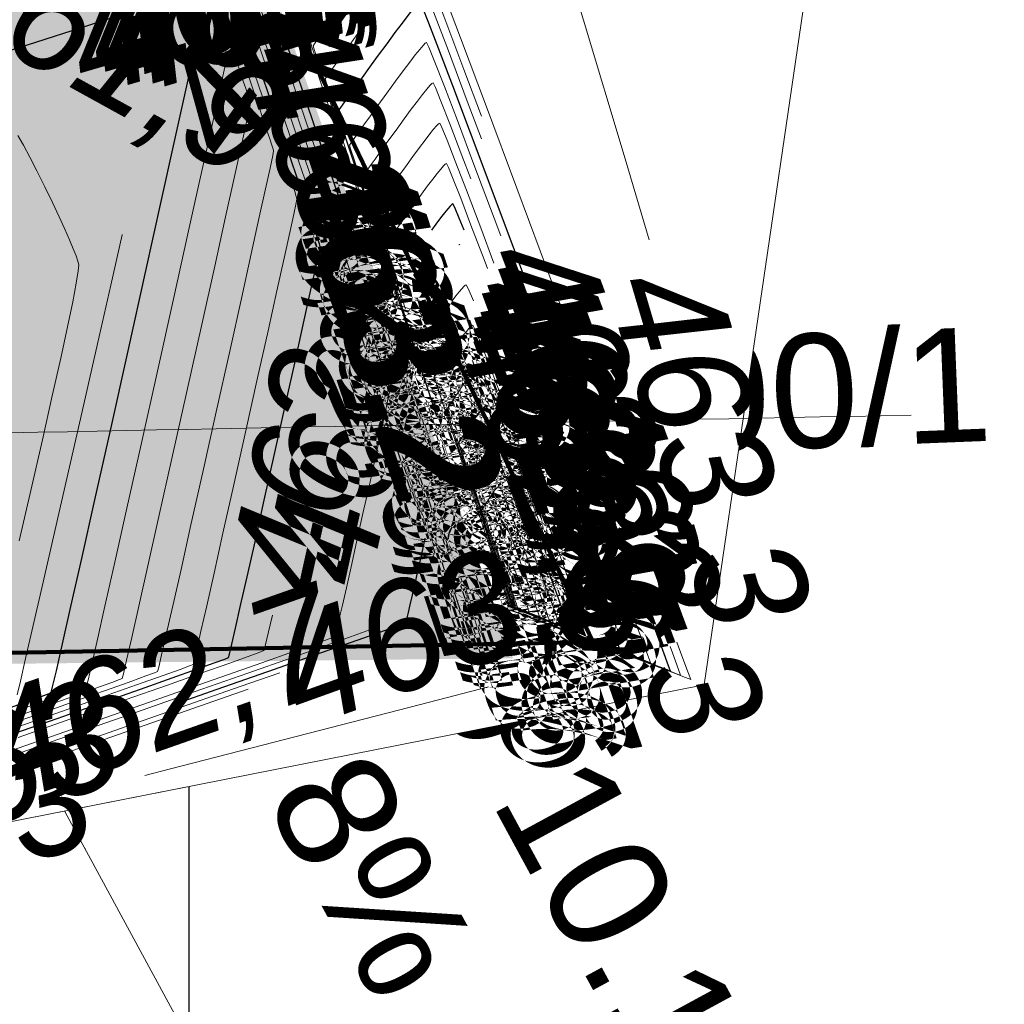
# Model space of a CAD drawing. Header units: metres. Extents: x 730549 to 731755, y 5527678 to 5528494.
# Tile 195 of 207: x 731686.78 to 731689.89, y 5527795.24 to 5527798.35. Entities that reach past the tile are written whole.
import ezdxf

# ---------------------------------------------------------------- set-up
doc = ezdxf.new("R2010")
doc.units = ezdxf.units.M
doc.header["$LTSCALE"] = 0.1
doc.layers.add('3d Modell', color=7, linetype='Continuous', transparency=0.4)
for name, color, linetype in [('LA_Planungsumgriff', 7, 'Continuous'), ('Netzbach mit Ausleitung', 7, 'Continuous'), ('Sparten Strom GEPLANT pdf', 7, 'Continuous'), ('Sparten_Kanal-aus dwg GRUPPE', 7, 'Continuous')]:
    doc.layers.add(name, color=color, linetype=linetype)
doc.styles.add('Arial', font='arial.ttf')
doc.styles.add('Artifakt Element Thin', font='Artifakt Element Thin Italic.ttf')
picture_1 = doc.add_image_def('image1.png', size_in_pixel=(2382, 1684))

# ---------------------------------------------------------------- blocks, each defined once
blk = doc.blocks.new('PDF-Seite')
at = {"color": 255, "linetype": 'Continuous', "lineweight": 9, "transparency": 33554687}
blk.add_wipeout([(0, 103.9213), (293.9185, 103.9213), (293.9185, -103.9213), (0, -103.9213)], dxfattribs=at)
at = {"color": 16, "linetype": 'Continuous', "lineweight": 9, "transparency": 33554687, "flags": 128}
blk.add_lwpolyline([(0, 103.9213), (293.9185, 103.9213), (293.9185, -103.9213), (0, -103.9213)], close=True, dxfattribs=at)
at = {"transparency": 33554687}
image = blk.add_image(picture_1, insert=(0, -103.9213), size_in_units=(293.9185, 207.8426), dxfattribs=at)
image.dxf.flags = 7
blk = doc.blocks.new('khpfeil')
at = {"color": 7, "linetype": 'Continuous', "lineweight": 25, "transparency": 33554687}
for p, q in [((0, 0.00013), (-0.00007, -0.00013)), ((0, 0.00013), (0.00007, -0.00013)), ((0, -0.00013), (-0.00007, -0.00013)), ((0, -0.00013), (0.00007, -0.00013))]:
    blk.add_line(p, q, dxfattribs=at)
blk = doc.blocks.new('Gruppe')
at = {"color": 211, "linetype": 'Continuous', "lineweight": 5, "true_color": 0xff7fff, "transparency": 33554687}
blk.add_line((-850.6608, -469.7922, -32.1153), (-854.9328, -461.919, -32.1153), dxfattribs=at)
at = {"color": 211, "true_color": 0xff7fff, "transparency": 33554687, "xscale": 5, "yscale": 5, "zscale": 5, "rotation": 28.48441328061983}
blk.add_blockref('khpfeil', (-852.7966, -465.8557, -493.1896), dxfattribs=at)
at = {"color": 216, "true_color": 0x7f007f, "transparency": 33554687, "insert": (-852.2309, -465.7115, -32.1506), "char_height": 0.375684, "width": 5.000571, "attachment_point": 8, "rotation": 298.4847, "line_spacing_factor": 1.002187, "style": 'Arial'}
blk.add_mtext('B DN 500 10.19m 0.78%', dxfattribs=at)
at = {"color": 7, "transparency": 33554687, "insert": (-866.8829, -464.8712, -30.1596), "char_height": 0.3606569, "attachment_point": 1, "rotation": 2.2512, "line_spacing_factor": 0.25, "style": 'Arial'}
blk.add_mtext('A S=460.999 T=2.03m Ei 800/1200->M1308E S=461.002 T=2.03m Ei 800/1200->M1280E S=461.004 T=2.03m DN 500->M1306', dxfattribs=at)
blk = doc.blocks.new('Gruppe-1')
at = {"color": 7, "transparency": 33554687}
blk.add_blockref('Gruppe', (0, 0), dxfattribs=at)
blk = doc.blocks.new('Gruppe-3')
at = {"color": 7, "linetype": 'Continuous', "lineweight": 13, "transparency": 33554585, "flags": 128}
for points in [[(-852.0401, -463.7236), (-852.0506, -463.6927), (-852.0986, -463.5522), (-852.1392, -463.4332), (-852.1724, -463.3358), (-852.1983, -463.2601), (-852.2167, -463.206)], [(-852.0685, -463.7704), (-852.0911, -463.7041), (-852.1345, -463.5772), (-852.1721, -463.4672), (-852.2039, -463.3742), (-852.2299, -463.298), (-852.2501, -463.2388), (-852.2646, -463.1964)], [(-852.0895, -463.7737), (-852.1017, -463.7379), (-852.1391, -463.6286), (-852.1765, -463.5194), (-852.2089, -463.4247), (-852.2363, -463.3446), (-852.2587, -463.2791), (-852.2761, -463.2281)], [(-853.0912, -465.4992), (-852.9428, -465.4472), (-852.8141, -465.402), (-852.7051, -465.3635), (-852.6157, -465.3319), (-852.546, -465.3071), (-852.4959, -465.2891), (-852.4655, -465.2779), (-852.4548, -465.2735), (-852.4514, -465.2612), (-852.4431, -465.2261), (-852.4298, -465.1683), (-852.4115, -465.0877), (-852.3882, -464.9845), (-852.36, -464.8585), (-852.3268, -464.7097), (-852.2886, -464.5383), (-852.2505, -464.3668), (-852.2175, -464.2179), (-852.1896, -464.0917), (-852.1668, -463.9881), (-852.149, -463.9071), (-852.1364, -463.8488), (-852.1288, -463.8131), (-852.1264, -463.8), (-852.1282, -463.7934), (-852.1333, -463.7772), (-852.1418, -463.7514), (-852.1537, -463.7159), (-852.169, -463.6708), (-852.1876, -463.6161), (-852.2096, -463.5517), (-852.235, -463.4777), (-852.2604, -463.4038), (-852.2823, -463.3398), (-852.3009, -463.2856), (-852.3161, -463.2413), (-852.328, -463.2068)], [(-853.138, -465.5835), (-852.9238, -465.5086), (-852.7095, -465.4337), (-852.5237, -465.3686), (-852.3664, -465.3133), (-852.2375, -465.2679), (-852.137, -465.2324), (-852.065, -465.2067), (-852.0215, -465.1909), (-852.0063, -465.185), (-852.0042, -465.1781), (-851.9994, -465.1592), (-851.9922, -465.1284), (-851.9823, -465.0857), (-851.9699, -465.0311), (-851.9549, -464.9645), (-851.9374, -464.8861), (-851.9173, -464.7957), (-851.8972, -464.7052), (-851.8799, -464.6266), (-851.8652, -464.5599), (-851.8532, -464.5049), (-851.8439, -464.4618), (-851.8373, -464.4304), (-851.8334, -464.4109), (-851.8321, -464.4033), (-851.8355, -464.392), (-851.8454, -464.3617), (-851.862, -464.3123), (-851.8851, -464.2438), (-851.9147, -464.1563), (-851.951, -464.0498), (-851.9938, -463.9242), (-852.0432, -463.7795), (-852.0926, -463.635), (-852.1354, -463.5097), (-852.1716, -463.4037), (-852.2012, -463.3169), (-852.2242, -463.2494), (-852.2406, -463.2012)], [(-853.0594, -465.4539), (-852.9593, -465.4187), (-852.8744, -465.3887), (-852.8048, -465.3639), (-852.7504, -465.3445), (-852.7114, -465.3303), (-852.6876, -465.3214), (-852.679, -465.3178), (-852.6751, -465.3027), (-852.6649, -465.2595), (-852.6486, -465.1882), (-852.6261, -465.0887), (-852.5974, -464.9611), (-852.5626, -464.8054), (-852.5215, -464.6216), (-852.4743, -464.4096), (-852.4272, -464.1975), (-852.3863, -464.0135), (-852.3518, -463.8576), (-852.3235, -463.7297), (-852.3016, -463.6298), (-852.2859, -463.5579), (-852.2766, -463.5141), (-852.2735, -463.4983), (-852.2745, -463.4941), (-852.2773, -463.485), (-852.2818, -463.4709), (-852.2881, -463.4519), (-852.2961, -463.428), (-852.3059, -463.3992), (-852.3175, -463.3655), (-852.3309, -463.3268), (-852.3443, -463.2883), (-852.3558, -463.2549), (-852.3656, -463.2266)], [(-853.133, -465.4968), (-853.0011, -465.4505), (-852.8867, -465.4103), (-852.7897, -465.3761), (-852.7102, -465.3479), (-852.6482, -465.3258), (-852.6036, -465.3097), (-852.5765, -465.2997), (-852.5669, -465.2957), (-852.5633, -465.2819), (-852.554, -465.2428), (-852.5392, -465.1782), (-852.5188, -465.0882), (-852.4928, -464.9728), (-852.4613, -464.8319), (-852.4242, -464.6656), (-852.3815, -464.4739), (-852.3388, -464.2822), (-852.3019, -464.1157), (-852.2707, -463.9746), (-852.2451, -463.8589), (-852.2253, -463.7684), (-852.2112, -463.7033), (-852.2027, -463.6636), (-852.2, -463.6492), (-852.2013, -463.6438), (-852.2053, -463.6311), (-852.2118, -463.6111), (-852.2209, -463.5839), (-852.2326, -463.5494), (-852.2468, -463.5077), (-852.2636, -463.4586), (-852.283, -463.4023), (-852.3023, -463.3461), (-852.3191, -463.2973), (-852.3333, -463.2561), (-852.3449, -463.2223)], [(-851.2413, -464.2768), (-851.3202, -464.0645), (-851.4308, -463.7671), (-851.527, -463.5092), (-851.6087, -463.291), (-851.6759, -463.1124)], [(-852.1113, -463.2195), (-852.1044, -463.2409), (-852.0929, -463.2762), (-852.0767, -463.3256), (-852.0559, -463.3891), (-852.0305, -463.4665), (-852.0004, -463.558), (-851.9657, -463.6635), (-851.931, -463.7689), (-851.901, -463.8604), (-851.8757, -463.9377), (-851.855, -464.0011), (-851.839, -464.0503), (-851.8276, -464.0856), (-851.8209, -464.1068), (-851.8189, -464.1139), (-851.8217, -464.1066), (-851.8295, -464.0843), (-851.8423, -464.0473), (-851.8601, -463.9953), (-851.8829, -463.9285), (-851.9107, -463.8468), (-851.9434, -463.7502), (-851.9812, -463.6387), (-852.0189, -463.5273), (-852.0516, -463.4307), (-852.0793, -463.3489), (-852.1019, -463.282), (-852.1195, -463.23)], [(-853.0319, -465.427), (-852.9591, -465.4012), (-852.8993, -465.3799), (-852.8527, -465.3632), (-852.8191, -465.3509), (-852.7986, -465.3432), (-852.7912, -465.3399), (-852.7869, -465.3235), (-852.7758, -465.2762), (-852.758, -465.1982), (-852.7334, -465.0892), (-852.702, -464.9495), (-852.6638, -464.7789), (-852.6189, -464.5775), (-852.5672, -464.3452), (-852.5155, -464.1129), (-852.4707, -463.9114), (-852.4329, -463.7405), (-852.4019, -463.6005), (-852.3779, -463.4911), (-852.3607, -463.4125), (-852.3504, -463.3646), (-852.3471, -463.3475), (-852.3477, -463.3445), (-852.3492, -463.3389), (-852.3517, -463.3307), (-852.3552, -463.32), (-852.3597, -463.3067), (-852.3651, -463.2908), (-852.3715, -463.2724), (-852.3789, -463.2514), (-852.3862, -463.2305)], [(-853.0045, -464.8823), (-852.9679, -464.7231), (-852.9313, -464.5633), (-852.8998, -464.4238), (-852.8733, -464.3043), (-852.8519, -464.205), (-852.8354, -464.1259), (-852.824, -464.0668), (-852.8175, -464.028), (-852.8161, -464.0093), (-852.8188, -463.9978), (-852.8245, -463.9808), (-852.8334, -463.9583), (-852.8453, -463.9302), (-852.8603, -463.8966), (-852.8784, -463.8574), (-852.8996, -463.8126), (-852.9239, -463.7623), (-852.9486, -463.7123), (-852.971, -463.6686), (-852.9911, -463.6311), (-853.0089, -463.5999)], [(-851.3629, -462.7623), (-851.3282, -462.8754), (-851.2195, -463.2351), (-851.0883, -463.6739), (-851.0122, -463.9301)], [(-851.5426, -463.5395), (-851.5981, -463.3913), (-851.6616, -463.2226), (-851.7115, -463.0914), (-851.7477, -462.9975), (-851.7703, -462.9411), (-851.7792, -462.9221), (-851.7834, -462.9249), (-851.7918, -462.9339), (-851.8045, -462.9491), (-851.8214, -462.9705), (-851.8425, -462.9981), (-851.8678, -463.032), (-851.8974, -463.072), (-851.9313, -463.1182)], [(-851.5429, -463.6106), (-851.5875, -463.4916), (-851.6473, -463.3328), (-851.6943, -463.2093), (-851.7284, -463.121), (-851.7498, -463.0678), (-851.7582, -463.0499), (-851.7623, -463.0526), (-851.7703, -463.061), (-851.7823, -463.0753), (-851.7983, -463.0955), (-851.8182, -463.1214), (-851.842, -463.1532), (-851.8698, -463.1909), (-851.9016, -463.2344)], [(-851.9313, -463.1182), (-851.965, -463.1644), (-851.9942, -463.2046), (-852.0189, -463.2386), (-852.0391, -463.2665), (-852.0549, -463.2882), (-852.0662, -463.3039), (-852.0729, -463.3134), (-852.0752, -463.3168), (-852.0708, -463.3309), (-852.0573, -463.3726), (-852.0347, -463.4418), (-852.0032, -463.5386), (-852.0029, -463.5395)], [(-851.9016, -463.2344), (-851.9333, -463.2779), (-851.9607, -463.3157), (-851.984, -463.3477), (-852.003, -463.374), (-852.0178, -463.3945), (-852.0284, -463.4092), (-852.0347, -463.4182), (-852.0369, -463.4214), (-852.0327, -463.4347), (-852.02, -463.4739), (-851.9988, -463.5391), (-851.9755, -463.6106)], [(-851.4818, -463.918), (-851.5028, -463.8618), (-851.5663, -463.6921), (-851.6187, -463.5532), (-851.6599, -463.4451), (-851.6899, -463.3678), (-851.7087, -463.3213), (-851.7164, -463.3056), (-851.7202, -463.3078), (-851.7274, -463.3152), (-851.738, -463.3277), (-851.7521, -463.3453), (-851.7695, -463.368), (-851.7904, -463.3958), (-851.8147, -463.4288), (-851.8424, -463.4668)], [(-851.5767, -463.7369), (-851.6044, -463.6634), (-851.6427, -463.563), (-851.6706, -463.4912), (-851.6882, -463.448), (-851.6955, -463.4334), (-851.6992, -463.4355), (-851.7059, -463.4423), (-851.7159, -463.4539), (-851.729, -463.4702), (-851.7452, -463.4913), (-851.7646, -463.5171), (-851.7871, -463.5477), (-851.8128, -463.583)], [(-851.8424, -463.4668), (-851.87, -463.5049), (-851.8939, -463.538), (-851.9141, -463.566), (-851.9307, -463.589), (-851.9436, -463.6069), (-851.9528, -463.6199), (-851.9583, -463.6277), (-851.9602, -463.6306), (-851.9566, -463.6422), (-851.9455, -463.6766), (-851.9269, -463.7337), (-851.9009, -463.8134), (-851.8675, -463.9158), (-851.8266, -464.041), (-851.7783, -464.1888), (-851.761, -464.2415)], [(-851.5036, -464.0036), (-851.5451, -463.8926), (-851.5901, -463.7735), (-851.6255, -463.6809), (-851.6514, -463.6146), (-851.6677, -463.5747), (-851.6746, -463.5612), (-851.6781, -463.5631), (-851.6845, -463.5694), (-851.6938, -463.5801), (-851.7059, -463.5951), (-851.7209, -463.6146), (-851.7388, -463.6384), (-851.7595, -463.6666), (-851.7831, -463.6992)], [(-853.0113, -465.369), (-853.0009, -465.3257), (-852.9841, -465.2541), (-852.961, -465.1543), (-852.9315, -465.0262), (-852.8956, -464.87), (-852.8534, -464.6854), (-852.8049, -464.4727), (-852.7564, -464.2594), (-852.7146, -464.0735), (-852.6793, -463.9148), (-852.6791, -463.9137)], [(-851.8128, -463.583), (-851.8383, -463.6184), (-851.8604, -463.6491), (-851.8792, -463.6751), (-851.8945, -463.6965), (-851.9065, -463.7132), (-851.915, -463.7252), (-851.9202, -463.7325), (-851.9219, -463.7352), (-851.9214, -463.7369)], [(-851.7831, -463.6992), (-851.8066, -463.7319), (-851.827, -463.7602), (-851.8442, -463.7843), (-851.8584, -463.804), (-851.8693, -463.8194), (-851.8772, -463.8305), (-851.882, -463.8373), (-851.8836, -463.8398), (-851.8804, -463.8498), (-851.8709, -463.8793), (-851.855, -463.9282), (-851.8327, -463.9966), (-851.8041, -464.0844), (-851.7827, -464.1497)], [(-851.5239, -464.0212), (-851.5345, -463.9929), (-851.5758, -463.8837), (-851.6083, -463.7988), (-851.6321, -463.738), (-851.6472, -463.7014), (-851.6537, -463.689), (-851.657, -463.6907), (-851.663, -463.6965), (-851.6716, -463.7062), (-851.6828, -463.72), (-851.6966, -463.7378), (-851.713, -463.7597), (-851.7319, -463.7856), (-851.7535, -463.8154)], [(-851.7535, -463.8154), (-851.775, -463.8454), (-851.7936, -463.8714), (-851.8093, -463.8934), (-851.8222, -463.9115), (-851.8322, -463.9256), (-851.8394, -463.9358), (-851.8438, -463.9421), (-851.8452, -463.9444), (-851.8424, -463.9536), (-851.8336, -463.9807), (-851.8191, -464.0255), (-851.8029, -464.0753)], [(-851.6111, -463.9459), (-851.6118, -463.9446), (-851.6147, -463.9459)], [(-851.5682, -464.1235), (-851.5743, -464.1082), (-851.5857, -464.0816), (-851.5909, -464.0725), (-851.5939, -464.0736), (-851.5986, -464.0777), (-851.6052, -464.0848), (-851.6135, -464.0948), (-851.6236, -464.1077), (-851.6355, -464.1235)], [(-851.3703, -465.1296), (-851.3473, -465.1384), (-851.2994, -465.1567), (-851.2442, -465.1777), (-851.189, -465.1988), (-851.1412, -465.2171), (-851.1007, -465.2325), (-851.0675, -465.2451), (-851.0417, -465.2549), (-851.0233, -465.2619), (-851.0122, -465.2661), (-851.0085, -465.2674), (-851.0137, -465.2531), (-851.0296, -465.2101), (-851.0561, -465.1384), (-851.0932, -465.0382), (-851.1409, -464.9093), (-851.173, -464.8226)], [(-853.0075, -465.5039), (-852.8262, -465.4404), (-852.6689, -465.3853), (-852.5357, -465.3384), (-852.4266, -465.2999), (-852.3415, -465.2698), (-852.2805, -465.2479), (-852.2435, -465.2344), (-852.2306, -465.2293), (-852.2278, -465.2196), (-852.2213, -465.1926), (-852.211, -465.1483), (-852.2038, -465.1171)], [(-853.1126, -465.5916), (-852.8819, -465.511), (-852.6512, -465.4303), (-852.4511, -465.3602), (-852.2817, -465.3007), (-852.1429, -465.2519), (-852.0348, -465.2137), (-851.9573, -465.1861), (-851.9104, -465.1692), (-851.8942, -465.1629), (-851.8924, -465.1573), (-851.8885, -465.1425), (-851.8828, -465.1184), (-851.879, -465.1025)], [(-851.1908, -465.2025), (-851.189, -465.2031), (-851.1168, -465.2307), (-851.0542, -465.2546), (-851.0013, -465.2748), (-850.9579, -465.2913), (-850.9242, -465.3041), (-850.9001, -465.3132), (-850.8856, -465.3187), (-850.8807, -465.3205), (-850.8876, -465.3017), (-850.9085, -465.2455), (-850.9244, -465.2025)], [(-851.1498, -465.217), (-851.1349, -465.2227), (-851.076, -465.2452), (-851.0261, -465.2642), (-850.9853, -465.2797), (-850.9536, -465.2918), (-850.9309, -465.3004), (-850.9173, -465.3056), (-850.9127, -465.3072), (-850.9192, -465.2895), (-850.9387, -465.2366), (-850.946, -465.217)], [(-853.6996, -465.8293), (-853.6427, -465.8097), (-853.4841, -465.7548), (-853.2905, -465.6875), (-853.0619, -465.6078), (-852.7982, -465.5157), (-852.5346, -465.4235), (-852.3059, -465.3435), (-852.18, -465.2993)], [(-852.6075, -465.6246), (-852.5264, -465.6037), (-852.0915, -465.4916), (-851.7357, -465.3999), (-851.5206, -465.3444)], [(-853.0365, -465.6159), (-852.7564, -465.5181), (-852.4762, -465.4202), (-852.2807, -465.3517)]]:
    blk.add_lwpolyline(points, dxfattribs=at)
at = {"color": 7, "linetype": 'Continuous', "lineweight": 25, "transparency": 33554585, "flags": 128}
for points in [[(-853.0493, -465.5015), (-852.8845, -465.4438), (-852.7415, -465.3936), (-852.6204, -465.351), (-852.5211, -465.3159), (-852.4437, -465.2884), (-852.3882, -465.2685), (-852.3545, -465.2562), (-852.3427, -465.2514), (-852.3396, -465.2404), (-852.3322, -465.2094), (-852.3204, -465.1583), (-852.3042, -465.0872), (-852.2836, -464.9961), (-852.2587, -464.885), (-852.2294, -464.7538), (-852.1958, -464.6026), (-852.1622, -464.4514), (-852.1331, -464.3201), (-852.1085, -464.2087), (-852.0884, -464.1173), (-852.0727, -464.0458), (-852.0616, -463.9942), (-852.055, -463.9625), (-852.0528, -463.9508), (-852.055, -463.9431), (-852.0614, -463.9233), (-852.0719, -463.8916), (-852.0866, -463.8479), (-852.1054, -463.7922), (-852.1285, -463.7245), (-852.1557, -463.6448), (-852.187, -463.5532), (-852.2184, -463.4616), (-852.2456, -463.3823), (-852.2686, -463.3151), (-852.2874, -463.2602), (-852.302, -463.2174)], [(-851.98, -463.8347), (-852.0087, -463.7505), (-852.0619, -463.5946), (-852.1069, -463.4627), (-852.1437, -463.3548), (-852.1723, -463.2708), (-852.1928, -463.2108)], [(-853.0437, -465.4138), (-852.9939, -465.3959), (-852.9549, -465.3819), (-852.9268, -465.3715), (-852.9096, -465.3649), (-852.9033, -465.362), (-852.8987, -465.3443), (-852.8867, -465.293), (-852.8674, -465.2081), (-852.8407, -465.0898), (-852.8066, -464.9378), (-852.7651, -464.7524), (-852.7162, -464.5334), (-852.66, -464.2809), (-852.6038, -464.0283), (-852.5551, -463.8092), (-852.514, -463.6235), (-852.4803, -463.4713), (-852.4541, -463.3525), (-852.4355, -463.2671), (-852.4243, -463.2152)], [(-852.6909, -463.2218), (-852.8088, -463.2596), (-852.9528, -463.3056), (-853.1228, -463.3598)], [(-851.4051, -464.0521), (-851.4288, -463.9885), (-851.5088, -463.7737), (-851.5769, -463.5918), (-851.633, -463.443), (-851.6771, -463.3272), (-851.7092, -463.2444), (-851.7292, -463.1946), (-851.7373, -463.1777), (-851.7413, -463.1802), (-851.7489, -463.1881), (-851.7602, -463.2015), (-851.7752, -463.2204), (-851.7938, -463.2447), (-851.8162, -463.2745), (-851.8423, -463.3098), (-851.872, -463.3506)], [(-851.872, -463.3506), (-851.9016, -463.3914), (-851.9273, -463.4268), (-851.949, -463.4569), (-851.9668, -463.4815), (-851.9807, -463.5007), (-851.9906, -463.5145), (-851.9965, -463.5229), (-851.9986, -463.526), (-851.9946, -463.5385), (-851.9827, -463.5753), (-851.9628, -463.6364), (-851.935, -463.7218), (-851.8992, -463.8316), (-851.8554, -463.9656), (-851.8036, -464.124), (-851.7438, -464.3067), (-851.6846, -464.488)], [(-851.5978, -463.8997), (-851.6128, -463.8614), (-851.6267, -463.8281), (-851.6327, -463.8168), (-851.636, -463.8184), (-851.6416, -463.8236), (-851.6495, -463.8324), (-851.6597, -463.8449), (-851.6723, -463.8611), (-851.6871, -463.881), (-851.7008, -463.8997)], [(-852.5107, -465.3981), (-852.3785, -465.3519), (-852.197, -465.2882), (-852.0484, -465.2359), (-851.9326, -465.195), (-851.8496, -465.1655), (-851.7994, -465.1475), (-851.7821, -465.1408), (-851.7805, -465.1365), (-851.7776, -465.1257), (-851.7733, -465.1085), (-851.7677, -465.0847), (-851.7607, -465.0544), (-851.7524, -465.0175), (-851.7426, -464.9742), (-851.7316, -464.9244), (-851.7206, -464.8745), (-851.7204, -464.8737)], [(-851.4506, -465.1011), (-851.4503, -465.1012), (-851.4205, -465.1126), (-851.3823, -465.1272), (-851.3356, -465.145), (-851.2803, -465.1661), (-851.2166, -465.1904), (-851.1529, -465.2148), (-851.0977, -465.2358), (-851.051, -465.2536), (-851.0127, -465.2682), (-850.983, -465.2795), (-850.9617, -465.2876), (-850.9489, -465.2924), (-850.9446, -465.294), (-850.9507, -465.2774), (-850.969, -465.2278), (-850.9996, -465.1451), (-851.016, -465.1011)], [(-851.1138, -465.2241), (-851.1071, -465.2266), (-851.1043, -465.2276), (-851.1083, -465.2166), (-851.1138, -465.2014)]]:
    blk.add_lwpolyline(points, dxfattribs=at)
at = {"color": 7, "linetype": 'Continuous', "lineweight": 13, "transparency": 33554585, "flags": 128}
for points in [[(-851.635, -464.2803), (-851.6483, -464.2993), (-851.6598, -464.3159), (-851.6696, -464.33), (-851.6776, -464.3415), (-851.6838, -464.3506), (-851.6883, -464.3571), (-851.691, -464.3612), (-851.6919, -464.3628), (-851.6901, -464.3688), (-851.6846, -464.3861), (-851.6753, -464.4147), (-851.6623, -464.4546), (-851.6456, -464.5058), (-851.6252, -464.5684), (-851.601, -464.6422), (-851.5732, -464.7274), (-851.5453, -464.8126), (-851.5211, -464.8864), (-851.5006, -464.9489), (-851.4839, -465), (-851.4708, -465.0398), (-851.4615, -465.0682), (-851.4559, -465.0853), (-851.4539, -465.091), (-851.4519, -465.0918), (-851.4459, -465.0941), (-851.436, -465.098), (-851.4221, -465.1033), (-851.4043, -465.1101), (-851.3825, -465.1185), (-851.3567, -465.1283), (-851.327, -465.1397), (-851.2973, -465.151), (-851.2716, -465.1608), (-851.2498, -465.1691), (-851.2319, -465.1759), (-851.218, -465.1812), (-851.2081, -465.1849), (-851.2021, -465.1871), (-851.2001, -465.1878), (-851.2028, -465.1801), (-851.2113, -465.1569), (-851.2254, -465.1184), (-851.2451, -465.0644), (-851.2705, -464.995), (-851.3016, -464.9103), (-851.3383, -464.8101), (-851.3807, -464.6945), (-851.4233, -464.579), (-851.4604, -464.4788), (-851.4922, -464.3939), (-851.5185, -464.3244), (-851.5395, -464.2703), (-851.555, -464.2316), (-851.5652, -464.2083), (-851.57, -464.2003), (-851.5728, -464.2013), (-851.5772, -464.2048), (-851.583, -464.211), (-851.5904, -464.2197), (-851.5993, -464.231), (-851.6097, -464.2448), (-851.6216, -464.2613), (-851.635, -464.2803)], [(-851.6054, -464.3965), (-851.6166, -464.4128), (-851.6264, -464.427), (-851.6347, -464.4391), (-851.6414, -464.449), (-851.6467, -464.4568), (-851.6505, -464.4625), (-851.6528, -464.466), (-851.6536, -464.4674), (-851.652, -464.4726), (-851.6473, -464.4874), (-851.6394, -464.512), (-851.6282, -464.5462), (-851.6139, -464.5901), (-851.5964, -464.6437), (-851.5757, -464.707), (-851.5518, -464.78), (-851.5279, -464.853), (-851.5072, -464.9162), (-851.4896, -464.9698), (-851.4753, -465.0136), (-851.4641, -465.0476), (-851.4561, -465.072), (-851.4513, -465.0867), (-851.4496, -465.0916), (-851.4479, -465.0923), (-851.4427, -465.0943), (-851.4342, -465.0976), (-851.4223, -465.1021), (-851.407, -465.108), (-851.3883, -465.1151), (-851.3663, -465.1236), (-851.3408, -465.1333), (-851.3154, -465.143), (-851.2933, -465.1515), (-851.2746, -465.1586), (-851.2593, -465.1644), (-851.2474, -465.1689), (-851.2389, -465.1721), (-851.2337, -465.174), (-851.232, -465.1746), (-851.2343, -465.1679), (-851.2415, -465.1481), (-851.2536, -465.115), (-851.2704, -465.0688), (-851.2921, -465.0093), (-851.3187, -464.9367), (-851.35, -464.8509), (-851.3862, -464.7518), (-851.4226, -464.6528), (-851.4544, -464.5669), (-851.4816, -464.4942), (-851.5042, -464.4346), (-851.5223, -464.3882), (-851.5358, -464.355), (-851.5447, -464.335), (-851.5491, -464.3281), (-851.5518, -464.3289), (-851.5557, -464.3319), (-851.5609, -464.3372), (-851.5673, -464.3446), (-851.575, -464.3543), (-851.5839, -464.3661), (-851.594, -464.3802), (-851.6054, -464.3965)], [(-851.5461, -464.6289), (-851.5533, -464.6398), (-851.5595, -464.6493), (-851.5648, -464.6574), (-851.5691, -464.664), (-851.5725, -464.6693), (-851.5749, -464.6731), (-851.5764, -464.6756), (-851.5769, -464.6766), (-851.5759, -464.6801), (-851.5728, -464.6901), (-851.5675, -464.7065), (-851.5601, -464.7294), (-851.5505, -464.7587), (-851.5389, -464.7944), (-851.5251, -464.8366), (-851.5091, -464.8852), (-851.4932, -464.9338), (-851.4794, -464.9759), (-851.4677, -465.0115), (-851.4581, -465.0407), (-851.4506, -465.0634), (-851.4453, -465.0797), (-851.4421, -465.0894), (-851.4409, -465.0927), (-851.4397, -465.0932), (-851.4363, -465.0946), (-851.4306, -465.0968), (-851.4227, -465.0998), (-851.4125, -465.1037), (-851.4, -465.1085), (-851.3853, -465.1141), (-851.3684, -465.1206), (-851.3514, -465.1271), (-851.3367, -465.1327), (-851.3243, -465.1375), (-851.3141, -465.1413), (-851.3062, -465.1443), (-851.3005, -465.1464), (-851.297, -465.1477), (-851.2959, -465.1481), (-851.2974, -465.1436), (-851.3021, -465.1304), (-851.31, -465.1083), (-851.3211, -465.0775), (-851.3354, -465.0379), (-851.3528, -464.9895), (-851.3734, -464.9323), (-851.3973, -464.8664), (-851.4212, -464.8004), (-851.4423, -464.7432), (-851.4604, -464.6947), (-851.4756, -464.655), (-851.4879, -464.624), (-851.4973, -464.6018), (-851.5037, -464.5884), (-851.5072, -464.5837), (-851.5097, -464.5842), (-851.5128, -464.5861), (-851.5166, -464.5895), (-851.5211, -464.5944), (-851.5263, -464.6008), (-851.5322, -464.6087), (-851.5388, -464.6181), (-851.5461, -464.6289)], [(-851.5165, -464.7451), (-851.5216, -464.7533), (-851.5261, -464.7604), (-851.5299, -464.7665), (-851.533, -464.7715), (-851.5354, -464.7755), (-851.5371, -464.7785), (-851.5382, -464.7803), (-851.5386, -464.7812), (-851.5378, -464.7839), (-851.5355, -464.7915), (-851.5315, -464.8038), (-851.526, -464.821), (-851.5188, -464.843), (-851.5101, -464.8698), (-851.4998, -464.9014), (-851.4878, -464.9378), (-851.4759, -464.9742), (-851.4655, -465.0057), (-851.4567, -465.0324), (-851.4495, -465.0543), (-851.4439, -465.0713), (-851.4399, -465.0835), (-851.4374, -465.0908), (-851.4366, -465.0933), (-851.4357, -465.0937), (-851.4331, -465.0947), (-851.4288, -465.0964), (-851.4229, -465.0987), (-851.4152, -465.1016), (-851.4059, -465.1052), (-851.3949, -465.1094), (-851.3822, -465.1143), (-851.3695, -465.1191), (-851.3585, -465.1233), (-851.3492, -465.1269), (-851.3415, -465.1298), (-851.3355, -465.132), (-851.3313, -465.1336), (-851.3287, -465.1345), (-851.3278, -465.1348), (-851.3289, -465.1314), (-851.3324, -465.1215), (-851.3382, -465.105), (-851.3464, -465.0819), (-851.357, -465.0522), (-851.3699, -465.0159), (-851.3851, -464.9731), (-851.4028, -464.9237), (-851.4205, -464.8742), (-851.4362, -464.8313), (-851.4498, -464.795), (-851.4613, -464.7652), (-851.4707, -464.7419), (-851.478, -464.7253), (-851.4832, -464.7151), (-851.4863, -464.7115), (-851.4886, -464.7118), (-851.4913, -464.7132), (-851.4945, -464.7157), (-851.498, -464.7193), (-851.502, -464.7241), (-851.5064, -464.73), (-851.5113, -464.737), (-851.5165, -464.7451)], [(-851.4869, -464.8613), (-851.49, -464.8668), (-851.4927, -464.8715), (-851.4949, -464.8756), (-851.4968, -464.879), (-851.4983, -464.8817), (-851.4993, -464.8838), (-851.5, -464.8851), (-851.5002, -464.8858), (-851.4998, -464.8877), (-851.4982, -464.8928), (-851.4956, -464.9011), (-851.4919, -464.9126), (-851.4872, -464.9272), (-851.4813, -464.9451), (-851.4744, -464.9661), (-851.4665, -464.9904), (-851.4585, -465.0146), (-851.4516, -465.0355), (-851.4457, -465.0533), (-851.4409, -465.0679), (-851.4372, -465.0792), (-851.4345, -465.0873), (-851.4328, -465.0922), (-851.4323, -465.0939), (-851.4316, -465.0941), (-851.4299, -465.0948), (-851.427, -465.096), (-851.4231, -465.0975), (-851.418, -465.0995), (-851.4118, -465.1019), (-851.4044, -465.1047), (-851.396, -465.1079), (-851.3875, -465.1112), (-851.3802, -465.114), (-851.374, -465.1163), (-851.3689, -465.1182), (-851.3649, -465.1197), (-851.3621, -465.1208), (-851.3603, -465.1214), (-851.3597, -465.1215), (-851.3604, -465.1193), (-851.3627, -465.1127), (-851.3664, -465.1016), (-851.3717, -465.0863), (-851.3786, -465.0665), (-851.3869, -465.0424), (-851.3968, -465.0138), (-851.4083, -464.9809), (-851.4198, -464.948), (-851.4302, -464.9194), (-851.4392, -464.8952), (-851.447, -464.8754), (-851.4535, -464.8598), (-851.4587, -464.8487), (-851.4627, -464.8418), (-851.4654, -464.8394), (-851.4676, -464.8394), (-851.4699, -464.8403), (-851.4723, -464.8419), (-851.4749, -464.8443), (-851.4777, -464.8474), (-851.4806, -464.8513), (-851.4837, -464.8559), (-851.4869, -464.8613)], [(-851.4573, -464.9775), (-851.4583, -464.9803), (-851.4592, -464.9827), (-851.46, -464.9848), (-851.4606, -464.9865), (-851.4612, -464.988), (-851.4615, -464.9891), (-851.4618, -464.9899), (-851.4619, -464.9904), (-851.4617, -464.9915), (-851.4609, -464.9942), (-851.4597, -464.9984), (-851.4578, -465.0042), (-851.4555, -465.0115), (-851.4526, -465.0204), (-851.4491, -465.0309), (-851.4451, -465.0429), (-851.4412, -465.055), (-851.4377, -465.0654), (-851.4348, -465.0742), (-851.4323, -465.0814), (-851.4305, -465.0871), (-851.4291, -465.0911), (-851.4282, -465.0936), (-851.4279, -465.0944), (-851.4276, -465.0946), (-851.4267, -465.095), (-851.4253, -465.0956), (-851.4233, -465.0963), (-851.4207, -465.0973), (-851.4176, -465.0985), (-851.414, -465.1), (-851.4098, -465.1016), (-851.4056, -465.1032), (-851.4019, -465.1046), (-851.3988, -465.1058), (-851.3963, -465.1067), (-851.3943, -465.1074), (-851.3929, -465.1079), (-851.392, -465.1082), (-851.3917, -465.1083), (-851.3919, -465.1071), (-851.3929, -465.1038), (-851.3947, -465.0983), (-851.3971, -465.0906), (-851.4002, -465.0808), (-851.404, -465.0688), (-851.4085, -465.0546), (-851.4138, -465.0382), (-851.4192, -465.0218), (-851.4241, -465.0076), (-851.4286, -464.9955), (-851.4327, -464.9855), (-851.4363, -464.9777), (-851.4395, -464.9721), (-851.4422, -464.9686), (-851.4445, -464.9672), (-851.4465, -464.9671), (-851.4484, -464.9674), (-851.4502, -464.9681), (-851.4519, -464.9692), (-851.4534, -464.9707), (-851.4548, -464.9726), (-851.4561, -464.9749), (-851.4573, -464.9775)]]:
    blk.add_lwpolyline(points, close=True, dxfattribs=at)
at = {"color": 7, "linetype": 'Continuous', "lineweight": 25, "transparency": 33554585, "flags": 128}
blk.add_lwpolyline([(-851.5758, -464.5127), (-851.585, -464.5263), (-851.593, -464.5382), (-851.5997, -464.5482), (-851.6053, -464.5565), (-851.6096, -464.563), (-851.6127, -464.5678), (-851.6146, -464.5708), (-851.6152, -464.572), (-851.614, -464.5763), (-851.61, -464.5888), (-851.6034, -464.6092), (-851.5942, -464.6378), (-851.5822, -464.6744), (-851.5676, -464.7191), (-851.5504, -464.7718), (-851.5305, -464.8326), (-851.5106, -464.8934), (-851.4933, -464.9461), (-851.4787, -464.9906), (-851.4667, -465.0271), (-851.4574, -465.0555), (-851.4507, -465.0758), (-851.4467, -465.088), (-851.4453, -465.0921), (-851.4438, -465.0927), (-851.4395, -465.0944), (-851.4324, -465.0972), (-851.4225, -465.101), (-851.4097, -465.1059), (-851.3942, -465.1118), (-851.3758, -465.1189), (-851.3546, -465.127), (-851.3334, -465.1351), (-851.315, -465.1421), (-851.2995, -465.148), (-851.2867, -465.1529), (-851.2768, -465.1566), (-851.2697, -465.1593), (-851.2654, -465.1608), (-851.2639, -465.1613), (-851.2659, -465.1558), (-851.2718, -465.1392), (-851.2818, -465.1117), (-851.2958, -465.0731), (-851.3137, -465.0236), (-851.3357, -464.9631), (-851.3617, -464.8916), (-851.3918, -464.8091), (-851.4219, -464.7266), (-851.4483, -464.655), (-851.471, -464.5944), (-851.4899, -464.5448), (-851.5051, -464.5061), (-851.5165, -464.4784), (-851.5242, -464.4617), (-851.5282, -464.4559), (-851.5307, -464.4565), (-851.5343, -464.459), (-851.5388, -464.4633), (-851.5442, -464.4695), (-851.5507, -464.4775), (-851.5581, -464.4874), (-851.5664, -464.4991), (-851.5758, -464.5127)], close=True, dxfattribs=at)
at = {"color": 7, "transparency": 33554585, "char_height": 0.34534, "attachment_point": 1, "line_spacing_factor": 1.206165, "style": 'Artifakt Element Thin'}
for s, insert, rotation in [('461,9', (-852.6052, -463.5035), 53.8344), ('461,9', (-852.8361, -463.1131), 16.3441), ('461,7', (-852.8106, -463.1434), 16.4294), ('461,8', (-852.8895, -463.1478), 16.3982), ('461,6', (-852.7741, -463.1531), 16.6098), ('461,9', (-853.1387, -462.8902), 331.1109), ('463,2', (-851.9922, -463.1339), 288.8295), ('463,2', (-851.9922, -463.134), 288.8295), ('463,2', (-851.9922, -463.134), 288.8295), ('463,2', (-851.9922, -463.134), 288.8295), ('463,2', (-851.9922, -463.134), 288.8295), ('463,2', (-851.9922, -463.134), 288.8295), ('463,2', (-851.9922, -463.134), 288.8295), ('463,2', (-851.9922, -463.134), 288.8295), ('463,2', (-851.9922, -463.134), 288.8295), ('463,2', (-851.9922, -463.134), 288.8295), ('463,2', (-851.9922, -463.134), 288.8295), ('463,2', (-851.9922, -463.134), 288.8295), ('463,2', (-851.9922, -463.134), 288.8295), ('463,1', (-851.9783, -463.2402), 288.8367), ('463,1', (-851.9783, -463.2403), 288.8367), ('463,1', (-851.9783, -463.2403), 288.8367), ('463,1', (-851.9783, -463.2403), 288.8367), ('463,1', (-851.9783, -463.2403), 288.8367), ('463,1', (-851.9783, -463.2403), 288.8367), ('463,1', (-851.9783, -463.2403), 288.8367), ('463,1', (-851.9783, -463.2403), 288.8367), ('463,1', (-851.9783, -463.2403), 288.8367), ('463,1', (-851.9783, -463.2403), 288.8367), ('463,1', (-851.9783, -463.2403), 288.8367), ('463,1', (-851.9783, -463.2403), 288.8367), ('463,1', (-851.9783, -463.2403), 288.8367), ('463,2', (-851.8447, -463.5665), 288.8244), ('463,2', (-851.8447, -463.5665), 288.8244), ('463,2', (-851.8447, -463.5665), 288.8244), ('463,2', (-851.8447, -463.5665), 288.8244), ('463,2', (-851.8447, -463.5665), 288.8244), ('463,2', (-851.8447, -463.5665), 288.8244), ('463,2', (-851.8447, -463.5665), 288.8244), ('463,2', (-851.8447, -463.5665), 288.8244), ('463,2', (-851.8447, -463.5665), 288.8244), ('463,2', (-851.8447, -463.5665), 288.8244), ('463,2', (-851.8447, -463.5665), 288.8244), ('463,2', (-851.8447, -463.5665), 288.8244), ('463,2', (-851.844, -463.5685), 288.8244), ('463,2', (-851.8329, -463.6009), 288.8244), ('463,2', (-851.8329, -463.6009), 288.8244), ('463,2', (-851.8329, -463.6009), 288.8244), ('463,2', (-851.8039, -463.5934), 288.1108), ('463,1', (-851.8391, -463.6475), 288.8092), ('463,1', (-851.8391, -463.6475), 288.8092), ('463,1', (-851.8391, -463.6475), 288.8092), ('463,1', (-851.8391, -463.6475), 288.8092), ('463,1', (-851.8391, -463.6475), 288.8092), ('463,1', (-851.8391, -463.6475), 288.8092), ('463,1', (-851.8391, -463.6475), 288.8092), ('463,1', (-851.8391, -463.6475), 288.8092), ('463,1', (-851.8391, -463.6475), 288.8092), ('463,1', (-851.8391, -463.6475), 288.8092), ('463,1', (-851.8391, -463.6475), 288.8092), ('463,1', (-851.8391, -463.6475), 288.8092), ('463,1', (-851.8384, -463.6495), 288.8092), ('463,1', (-851.8281, -463.6798), 288.8092), ('463,1', (-851.8281, -463.6798), 288.8092), ('463,1', (-851.8281, -463.6798), 288.8092), ('463,1', (-851.7766, -463.6645), 288.1117), ('462,7', (-852.2376, -464.9668), 77.6494), ('462,9', (-851.8374, -463.779), 288.6618), ('462,8', (-851.7229, -463.7907), 288.1153), ('462,6', (-852.3544, -465.0051), 77.5138), ('463', (-851.7784, -463.8905), 288.7829), ('463,2', (-851.2341, -463.8729), 290.3742), ('462,5', (-851.6573, -463.9536), 288.1212), ('463,1', (-851.2406, -463.9273), 290.3641), ('462,9', (-851.2751, -463.9783), 290.3395), ('463,3', (-850.8174, -463.9792), 286.4599), ('462,4', (-851.6381, -463.9998), 288.124), ('462,8', (-851.292, -464.0046), 290.3243), ('463,2', (-851.6855, -464.0313), 288.7447), ('463,2', (-851.6855, -464.0313), 288.7447), ('463,2', (-851.6855, -464.0313), 288.7447), ('462,3', (-851.617, -464.0516), 288.1275), ('463,1', (-851.6891, -464.0849), 288.681), ('463,1', (-851.6891, -464.0849), 288.681), ('463,1', (-851.6891, -464.0849), 288.681), ('462,6', (-851.3168, -464.0813), 290.2858), ('462,7', (-851.2968, -464.0637), 290.3067), ('462,2', (-851.5915, -464.1171), 288.132), ('463', (-851.1987, -464.1123), 290.3526), ('462,5', (-851.3297, -464.1181), 290.2607), ('462,4', (-851.3451, -464.1479), 290.23), ('462,1', (-851.5642, -464.1882), 288.138), ('462,3', (-851.3584, -464.1833), 290.1917), ('462,2', (-851.3666, -464.2322), 290.1423), ('461,9', (-851.527, -464.2774), 288.1591), ('462,1', (-851.3726, -464.2866), 290.0764), ('461,8', (-851.5091, -464.3201), 288.1803), ('461,9', (-851.4028, -464.3429), 289.8451), ('463,3', (-851.0348, -464.3371), 290.3761), ('462', (-851.4935, -464.3917), 288.1465), ('461,7', (-851.4806, -464.3959), 288.2227), ('461,8', (-851.4172, -464.3692), 289.6127), ('461,6', (-851.4668, -464.4297), 288.3511), ('461,7', (-851.4176, -464.4282), 289.1449), ('461,6', (-851.4221, -464.4453), 287.7165), ('462', (-851.3308, -464.4719), 289.984), ('463,2', (-852.2221, -465.1524), 19.7645), ('462,7', (-853.1684, -465.3951), 19.3586), ('463', (-853.4957, -465.5597), 19.2543), ('463,3', (-853.9535, -465.7936), 14.4584)]:
    blk.add_mtext(s, dxfattribs=dict(at, insert=insert, rotation=rotation))
blk = doc.blocks.new('Site Model Opacity Container')
at = {"color": 255, "linetype": 'Continuous', "lineweight": 5, "transparency": 33554585}
blk.add_wipeout([(-902.0886, -384.516), (-896.5606, -388.799), (-893.5636, -391.703), (-885.1136, -401.015), (-850.0795, -459.0117), (-849.9675, -459.3957), (-850.8386, -465.338), (-853.9826, -465.958), (-902.1748, -472.8373), (-946.1748, -476.8373), (-962.1748, -476.8373), (-998.1748, -420.8373), (-998.3616, -413.454), (-991.2746, -397.622), (-990.0686, -396.546)], dxfattribs=at)
at = {"color": 31, "linetype": 'Continuous', "lineweight": 5, "true_color": 0xe0cb9d, "transparency": 33554585, "flags": 128}
blk.add_lwpolyline([(-902.0886, -384.516), (-896.5606, -388.799), (-893.5636, -391.703), (-885.1136, -401.015), (-850.0795, -459.0117), (-849.9675, -459.3957), (-850.8386, -465.338), (-853.9826, -465.958), (-902.1748, -472.8373), (-946.1748, -476.8373), (-962.1748, -476.8373), (-998.1748, -420.8373), (-998.3616, -413.454), (-991.2746, -397.622), (-990.0686, -396.546)], close=True, dxfattribs=at)
at = {"color": 7, "transparency": 33554687}
blk.add_blockref('Gruppe-3', (0, 0), dxfattribs=at)
blk = doc.blocks.new('Geländemodell (2D)')
at = {"color": 31, "true_color": 0xe0cb9d, "transparency": 33554687}
blk.add_blockref('Site Model Opacity Container', (0, 0), dxfattribs=at)
at = {"color": 0, "flags": 1}
for tag in ['IFC_UUID', 'instanceID']:
    blk.add_attdef(tag, (-998.5218, -476.8373), '', height=0.00018, dxfattribs=at)

msp = doc.modelspace()

# ---------------------------------------------------------------- block references
at = {"layer": 'Sparten Strom GEPLANT pdf', "color": 16, "true_color": 0x800000, "transparency": 33554687}
msp.add_blockref('PDF-Seite', (731393.3973, 5527843.1975), dxfattribs=at)

# ---------------------------------------------------------------- next in the draw order: block references
at = {"layer": 'Sparten_Kanal-aus dwg GRUPPE', "color": 7, "transparency": 33554687}
msp.add_blockref('Gruppe-1', (732539.7836, 5528261.585), dxfattribs=at)

# ---------------------------------------------------------------- next in the draw order: block references
at = {"layer": '3d Modell', "color": 31, "true_color": 0xe0cb9d, "transparency": 33554687}
msp.add_blockref('Geländemodell (2D)', (732539.7836, 5528261.585), dxfattribs=at)

# ---------------------------------------------------------------- next in the draw order: wipeouts: each hides what was drawn before it
at = {"color": 255, "linetype": 'Continuous', "lineweight": 5, "transparency": 33554585}
msp.add_wipeout([(731656.25, 5527870.55), (731643.6, 5527865.6), (731642.2711, 5527860.5778), (731638.4, 5527857.6), (731654.4, 5527839.4), (731661.2, 5527819.4), (731668.8, 5527807.6), (731683.6, 5527801.8), (731689.8, 5527798.6), (731690, 5527794.8), (731680.8, 5527793.4), (731666.6, 5527795), (731653.4, 5527794), (731639.4, 5527790.6), (731635, 5527785.4), (731646, 5527779.8), (731687.6, 5527788.6), (731700.4, 5527795.6)], dxfattribs=at).dxf.layer = '3d Modell'

# ---------------------------------------------------------------- next in the draw order: hatches: boundary and pattern name
at = {"layer": 'Netzbach mit Ausleitung', "linetype": 'Continuous', "lineweight": 0, "true_color": 0x66aaff, "transparency": 33554585}
for points in [[(731630.413, 5527861.3038), (731630.3322, 5527858.8302), (731633.1314, 5527854.8617), (731634.3457, 5527850.6691), (731635.0706, 5527844.0587), (731637.4588, 5527838.3349), (731638.6013, 5527838.0075), (731640.4505, 5527837.657), (731641.9649, 5527834.8554), (731639.5808, 5527831.8275), (731641.1102, 5527827.9712), (731641.5161, 5527825.6986), (731645.3535, 5527821.0956), (731646.8641, 5527819.2712), (731648.5953, 5527817.5241), (731650.3372, 5527815.55), (731659.6749, 5527807.1653), (731666.0145, 5527802.345), (731668.9362, 5527800.508), (731672.0072, 5527799.2082), (731682.0302, 5527799.1405), (731687.4488, 5527798.8205), (731688.3407, 5527796.3311), (731680.7042, 5527796.2482), (731668.8206, 5527795.448), (731666.8521, 5527797.3448), (731666.3529, 5527799.6038), (731664.8747, 5527800.6992), (731658.3994, 5527805.6227), (731648.9145, 5527814.1395), (731647.1339, 5527816.1574), (731645.3806, 5527817.9269), (731643.8152, 5527819.8175), (731639.9346, 5527824.4722), (731638.1547, 5527826.9429), (731636.4755, 5527830.3301), (731632.8267, 5527831.0365), (731631.9347, 5527832.7495), (731633.0465, 5527834.1626), (731632.5639, 5527840.3132), (731631.5751, 5527843.8263), (731631.075, 5527849.3044), (731630.1406, 5527852.3206), (731627.1227, 5527857.8244), (731624.6864, 5527860.7764)], [(731630.029, 5527858.7395), (731632.8573, 5527854.7299), (731634.0503, 5527850.6106), (731634.7771, 5527843.9831), (731637.2374, 5527838.0863), (731638.16, 5527837.1), (731640.2544, 5527837.3888), (731641.6073, 5527834.8861), (731639.2382, 5527831.8774), (731640.8202, 5527827.8887), (731641.2347, 5527825.5676), (731645.1228, 5527820.9039), (731646.6416, 5527819.0695), (731648.3761, 5527817.3191), (731650.1238, 5527815.3384), (731659.4836, 5527806.9339), (731665.8435, 5527802.0982), (731668.797, 5527800.2412), (731671.9454, 5527798.9086), (731682.0203, 5527798.8406), (731687.54, 5527798.56), (731688.2, 5527796.64), (731680.6925, 5527796.5481), (731668.9331, 5527795.7563), (731667.1255, 5527797.4979), (731666.6216, 5527799.7781), (731665.0548, 5527800.9391), (731658.5907, 5527805.8541), (731649.1279, 5527814.3511), (731647.3531, 5527816.3624), (731645.6031, 5527818.1285), (731644.0459, 5527820.0092), (731640.1719, 5527824.6562), (731638.4125, 5527827.0983), (731636.6783, 5527830.5964), (731633.0259, 5527831.3035), (731632.2903, 5527832.7162), (731634.54, 5527834.52), (731632.8607, 5527840.366), (731631.8713, 5527843.881), (731631.3709, 5527849.3631), (731630.4182, 5527852.4383), (731627.3721, 5527857.9935), (731625.05, 5527860.8), (731630.12, 5527861.255)], [(731629.76, 5527861.25), (731629.7259, 5527858.6488), (731632.5831, 5527854.5981), (731633.7549, 5527850.5521), (731634.4836, 5527843.9074), (731637.0161, 5527837.8376), (731637.82, 5527836.68), (731640.0584, 5527837.1207), (731641.2496, 5527834.9169), (731638.8957, 5527831.9273), (731640.5302, 5527827.8062), (731640.9534, 5527825.4366), (731644.892, 5527820.7122), (731646.419, 5527818.8679), (731648.1569, 5527817.1141), (731649.9104, 5527815.1268), (731659.2923, 5527806.7025), (731665.6725, 5527801.8513), (731668.6577, 5527799.9743), (731671.8836, 5527798.6091), (731682.0104, 5527798.5406), (731687.58, 5527798.3), (731688.12, 5527796.94), (731680.6808, 5527796.848), (731669.0455, 5527796.0645), (731667.3989, 5527797.6511), (731666.8904, 5527799.9523), (731665.2349, 5527801.1791), (731658.7821, 5527806.0855), (731649.3413, 5527814.5626), (731647.5723, 5527816.5674), (731645.8256, 5527818.3302), (731644.2767, 5527820.2009), (731640.4091, 5527824.8401), (731638.6704, 5527827.2536), (731636.8811, 5527830.8627), (731633.2251, 5527831.5705), (731632.6458, 5527832.683), (731635.14, 5527834.46), (731633.1575, 5527840.4189), (731632.1676, 5527843.9358), (731631.6667, 5527849.4218), (731630.6958, 5527852.5559), (731627.6215, 5527858.1626), (731625.59, 5527860.845)], [(731629.4228, 5527858.558), (731632.309, 5527854.4663), (731633.4596, 5527850.4936), (731634.1901, 5527843.8318), (731636.7948, 5527837.589), (731638.04, 5527836.94), (731639.8623, 5527836.8525), (731640.892, 5527834.9476), (731638.5532, 5527831.9772), (731640.2402, 5527827.7237), (731640.672, 5527825.3056), (731644.6612, 5527820.5204), (731646.1965, 5527818.6662), (731647.9377, 5527816.9091), (731649.697, 5527814.9153), (731659.1009, 5527806.4711), (731665.5016, 5527801.6044), (731668.5185, 5527799.7075), (731671.8217, 5527798.3095), (731682.0006, 5527798.2407), (731686.8021, 5527797.9571), (731687.0672, 5527797.2173), (731680.6691, 5527797.1479), (731669.158, 5527796.3728), (731667.6723, 5527797.8043), (731667.1591, 5527800.1266), (731665.415, 5527801.419), (731658.9734, 5527806.3169), (731649.5547, 5527814.7742), (731647.7915, 5527816.7724), (731646.0482, 5527818.5318), (731644.5074, 5527820.3926), (731640.6463, 5527825.0241), (731638.9282, 5527827.409), (731637.0839, 5527831.129), (731633.4243, 5527831.8375), (731633.0014, 5527832.6497), (731635.14, 5527834.48), (731633.4543, 5527840.4718), (731632.4638, 5527843.9905), (731631.9626, 5527849.4804), (731630.9734, 5527852.6736), (731627.8709, 5527858.3317), (731626.4641, 5527860.0363), (731629.4802, 5527860.3141)]]:
    msp.add_hatch(color=161, dxfattribs=at).paths.add_polyline_path(points)
at = {"layer": 'Netzbach mit Ausleitung', "linetype": 'Continuous', "lineweight": 0, "transparency": 33554483}
msp.add_hatch(color=7, dxfattribs=at).paths.add_polyline_path([(731629.81, 5527861.25), (731629.7259, 5527858.6488), (731632.5831, 5527854.5981), (731633.7549, 5527850.5521), (731634.4836, 5527843.9074), (731637.52, 5527836.08), (731639.06, 5527836.94), (731640.0584, 5527837.1207), (731641.2496, 5527834.9169), (731638.8957, 5527831.9273), (731640.5302, 5527827.8062), (731640.9534, 5527825.4366), (731644.892, 5527820.7122), (731646.419, 5527818.8679), (731648.1569, 5527817.1141), (731649.9104, 5527815.1268), (731659.2923, 5527806.7025), (731665.6725, 5527801.8513), (731668.6577, 5527799.9743), (731671.8836, 5527798.6091), (731682.0104, 5527798.5406), (731687.6, 5527798.26), (731688.12, 5527796.9219), (731680.6808, 5527796.848), (731669.0455, 5527796.0645), (731667.3989, 5527797.6511), (731666.8904, 5527799.9523), (731665.2349, 5527801.1791), (731658.7821, 5527806.0855), (731649.3413, 5527814.5626), (731647.5723, 5527816.5674), (731645.8256, 5527818.3302), (731644.2767, 5527820.2009), (731640.4091, 5527824.8401), (731638.6704, 5527827.2536), (731636.8811, 5527830.8627), (731633.2251, 5527831.5705), (731632.6458, 5527832.683), (731635.16, 5527834.46), (731633.1575, 5527840.4189), (731632.1676, 5527843.9358), (731631.6667, 5527849.4218), (731630.6958, 5527852.5559), (731627.6215, 5527858.1626), (731625.605, 5527860.845)])

# ---------------------------------------------------------------- next in the draw order: linework, layer by layer
at = {"layer": 'LA_Planungsumgriff', "color": 16, "linetype": 'Continuous', "lineweight": 100, "true_color": 0x800000, "transparency": 33554687, "flags": 128}
msp.add_lwpolyline([(731651.4994, 5527808.1252), (731657.0563, 5527804.4013), (731663.6148, 5527794.685), (731674.9845, 5527796.1366), (731688.5945, 5527796.3819), (731687.3698, 5527798.9311), (731675.7561, 5527801.352), (731667.6171, 5527804.9852), (731657.183, 5527811.1518), (731650.6744, 5527816.6702)], dxfattribs=at)
at = {"layer": 'LA_Planungsumgriff', "color": 16, "linetype": 'Continuous', "lineweight": 9, "true_color": 0x800000, "transparency": 33554687}
msp.add_open_spline([(731624.546, 5527862.408), (731626.0696, 5527861.1897), (731628.3, 5527857.75), (731630.05, 5527854.6), (731631.05, 5527851.35), (731631.6454, 5527849.0847), (731631.8202, 5527848.2626), (731632.3448, 5527845.7962), (731632.95, 5527841.8), (731634.04, 5527837.32), (731634.6, 5527835.86), (731638.15, 5527829.25), (731642.05, 5527822.3), (731646, 5527818.1), (731656.65, 5527807.95), (731665.7, 5527800.95), (731667.4, 5527799.2), (731667.6, 5527797.7), (731668.9, 5527796.25), (731671.3, 5527796.2), (731677.9, 5527796.9), (731689.6, 5527797.1)], degree=2, knots=[0, 0, 0, 0.049146, 0.120068, 0.19099, 0.261912, 0.261912, 0.287363, 0.338266, 0.389169, 0.440071, 0.490974, 0.541876, 0.592779, 0.643682, 0.694584, 0.745487, 0.79639, 0.847292, 0.898195, 0.949097, 1, 1, 1], dxfattribs=at)

doc.saveas('drawing.dxf')
